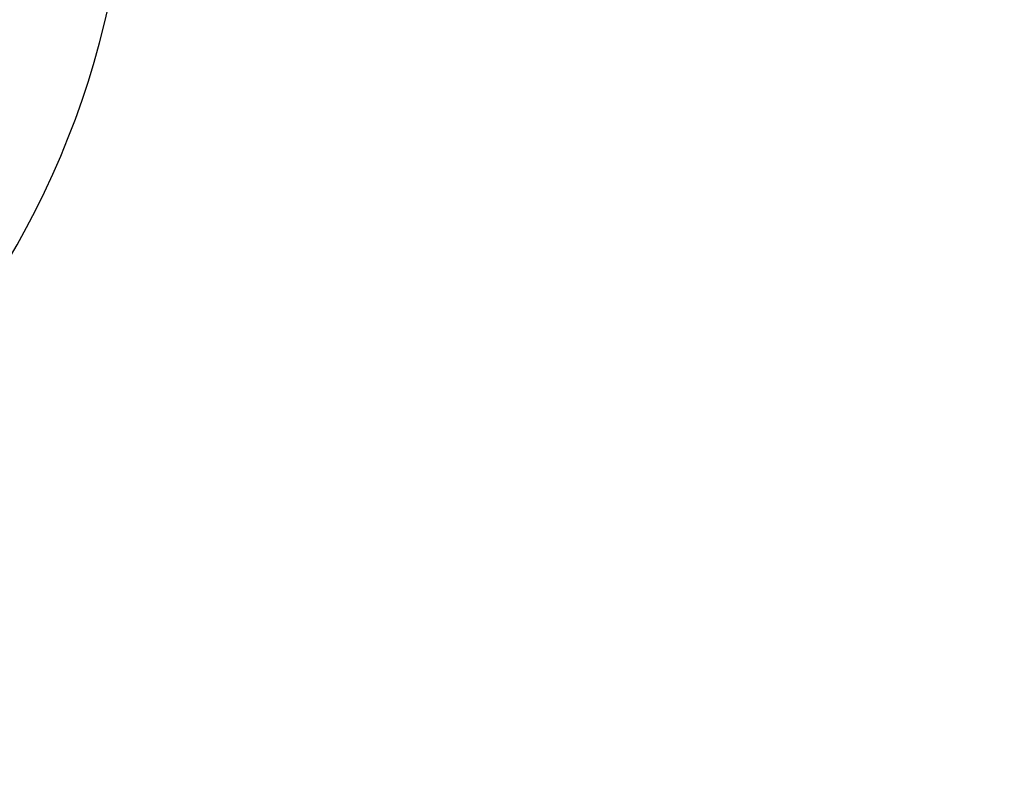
# Model space of a CAD drawing. Header units: millimetres. Extents: x 0 to 14900, y 0 to 10500.
# Tile 42 of 49: x 11863 to 13068, y 5082 to 5999. Entities that reach past the tile are written whole.
import ezdxf

# ---------------------------------------------------------------- set-up
doc = ezdxf.new("R2010")
doc.units = ezdxf.units.MM
doc.header["$LTSCALE"] = 25
doc.layers.add('THICK_LINE', color=7, linetype='Continuous')
doc.styles.add('SLDTEXTSTYLE0', font='TXT', dxfattribs={"width": 0.605})
doc.dimstyles.new('SLDDIMSTYLE1', dxfattribs={"dimtxt": 87.5, "dimasz": 87.5, "dimexe": 0, "dimexo": 0.0625, "dimgap": 21.875, "dimtad": 1, "dimdec": 4, "dimlfac": 25, "dimzin": 12, "dimdsep": 46, "dimtxsty": 'SLDTEXTSTYLE0', "dimsah": 1, "dimcen": 0.09, "dimadec": 1, "dimazin": 3, "dimtfac": 1, "dimtofl": 0, "dimtmove": 0, "dimatfit": 3, "dimfxl": 1, "dimfrac": 2, "dimtolj": 1, "dimtzin": 12, "dimarcsym": 0})

# ---------------------------------------------------------------- blocks, each defined once
blk = doc.blocks.new('_D_6')
at = {"layer": 'THICK_LINE'}
for p, q in [((13956, 6243.7), (14267.7, 6243.7)), ((7967.9, 5719.8), (7660.9, 5665.7))]:
    blk.add_line(p, q, dxfattribs=at)
blk.add_arc((10939, 6243.7), 3291.2, 190, 0, dxfattribs=at)
for points in [[(14230.2, 6243.7), (14216.5, 6156.4), (14241.5, 6156.1)], [(7697.9, 5672.2), (7701.9, 5583.9), (7726.5, 5588.6)]]:
    blk.add_solid(points, dxfattribs=at)
at = {"layer": 'THICK_LINE', "insert": (11092.2, 3066.6), "char_height": 87.5, "attachment_point": 1, "rotation": 5, "style": 'SLDTEXTSTYLE0'}
blk.add_mtext('170°', dxfattribs=at)

msp = doc.modelspace()

# ---------------------------------------------------------------- linework, layer by layer
at = {"layer": 'THICK_LINE'}
for radius in [2967, 1057]:
    msp.add_arc((10939.0283748, 6243.7214609), radius, 190, 170, dxfattribs=at)

# ---------------------------------------------------------------- dimensions: what is measured, and where the dimension line sits
dim = msp.add_angular_dim_2l(base=(11225.8711442, 2965.0936039), line1=((9898.0865798, 6060.1753371), (8017.1037716, 5728.5073177)), line2=((13906.0283748, 6243.7214609), (10939.0283748, 6243.7214609)), dimstyle='SLDDIMSTYLE1', dxfattribs=at)
dim.commit()
dim.dimension.update_dxf_attribs({"geometry": '_D_6', "text_midpoint": (11225.8711442, 2965.0936039), "dimtype": 162})

doc.saveas('drawing.dxf')
